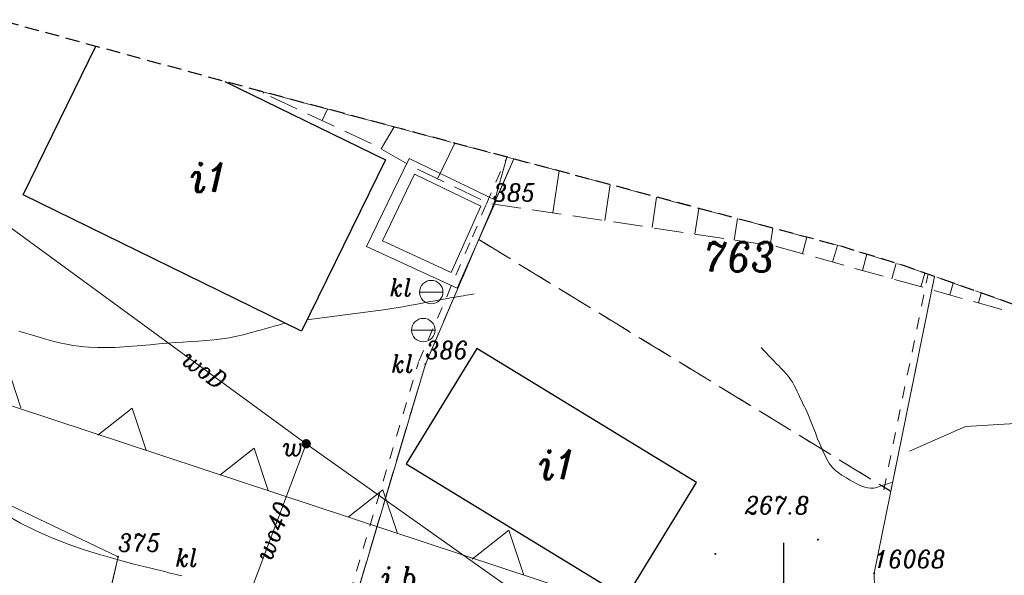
# Model space of a CAD drawing. Header units: metres. Extents: x 7435600 to 7436400, y 5537603 to 5538250.
# Tile 32 of 43: x 7436017 to 7436059, y 5537951 to 5537975. Entities that reach past the tile are written whole.
import ezdxf
from ezdxf.enums import TextEntityAlignment as Align

# ---------------------------------------------------------------- set-up
doc = ezdxf.new("R2010")
doc.units = ezdxf.units.M
doc.header["$MEASUREMENT"] = 0
for name, pattern in [('0.5_0.5', [1, 0.5, -0.5]), ('1.5_0.5', [2, 1.5, -0.5]), ('2', [0.9, 0.6, -0.3]), ('218-500', [1, 0.5, -0.5]), ('219-500', [0]), ('3117-500', [0]), ('mz1.25_0.5', [1.75, 1.25, -0.5])]:
    doc.linetypes.add(name, pattern=pattern)
doc.layers.get('0').update_dxf_attribs({"color": 2, "linetype": 'CONTINUOUS', "lineweight": 5})
doc.layers.add('!ramka', color=2, linetype='CONTINUOUS', lineweight=0)
for name, color, linetype in [('000 Inne (niezydentyfikowane)', 7, 'CONTINUOUS'), ('203-Punkt załamania granicy działki nie stabilizowany', 7, 'CONTINUOUS'), ('203-Punkt załamania granicy działki nie stabilizowany-Atr104', 7, 'CONTINUOUS'), ('211-Nr działki', 7, 'CONTINUOUS'), ('217-Granica konturu klasyfikcyjnego', 7, 'CONTINUOUS'), ('218-Granica użytku', 7, 'CONTINUOUS'), ('218-Granica użytku po granicy działki', 7, 'CONTINUOUS'), ('219-Linia granicy', 7, 'CONTINUOUS'), ('312-Budynek (powierzchnia)', 7, 'CONTINUOUS'), ('312-Numer ewidencyjny budynku-Atr124', 7, 'CONTINUOUS'), ('811-Warstwica ciągła linia', 7, 'CONTINUOUS'), ('inna budowla (powierzchnia)-Atr17', 7, 'CONTINUOUS'), ('murek oporowy (linia)', 7, 'CONTINUOUS'), ('Nieprzekraczalna linia zabudowy', 7, 'CONTINUOUS'), ('ogrodzenie trwałe (linia)', 7, 'CONTINUOUS'), ('osadnik kanalizacji lokalnej (dół Chambeau) (punkt)', 7, 'CONTINUOUS'), ('osadnik kanalizacji lokalnej (dół Chambeau) (punkt)-Atr17', 7, 'CONTINUOUS'), ('przewód wodociągowy (linia)', 7, 'CONTINUOUS'), ('przewód wodociągowy (linia)-Atr1', 7, 'CONTINUOUS'), ('punkt wysokościowy naturalny', 7, 'CONTINUOUS'), ('punkt wysokościowy naturalny-Atr2', 7, 'CONTINUOUS'), ('skarpa nieumocniona (powierzchnia)', 7, 'CONTINUOUS'), ('Wstawianie ramki sekcyjnej z opisem', 7, 'CONTINUOUS'), ('Zakres', 7, 'CONTINUOUS'), ('zasuwa - siec wodociągowa (punkt)', 7, 'CONTINUOUS'), ('zasuwa - siec wodociągowa (punkt)-Atr17', 7, 'CONTINUOUS')]:
    doc.layers.add(name, color=color, linetype=linetype)
doc.styles.get("Standard").update_dxf_attribs({"font": 'italic_1250.shx', "width": 0.75})
doc.linetypes.add('450-500k', pattern='A,2.5,0,[7,ksztalty.shx,S=0.714,R=0,X=0,Y=0],2.5', length=5)
doc.linetypes.add('902-500', pattern='A,3.75,0,[1,ksztalty.shx,S=0.5,R=0,X=0,Y=0],3.75', length=7.5)

# ---------------------------------------------------------------- blocks, each defined once
blk = doc.blocks.new('203')
at = {"linetype": 'Continuous', "lineweight": 0}
h = blk.add_hatch(color=0, dxfattribs=at)
edge = h.paths.add_edge_path()
edge.add_arc((0, 0), 0.045, 0, 360)
blk = doc.blocks.new('US07')
at = {"color": 0, "linetype": 'Continuous', "lineweight": 13}
for q in [(-0.5, 0), (0.5, 0)]:
    blk.add_line((0, 0), q, dxfattribs=at)
blk.add_circle((0, 0), 0.5, dxfattribs=at)
blk = doc.blocks.new('US25')
at = {"linetype": 'Continuous', "lineweight": 0}
h = blk.add_hatch(color=0, dxfattribs=at)
edge = h.paths.add_edge_path()
edge.add_arc((0, 0), 0.2, 0, 360)
blk = doc.blocks.new('PW01')
at = {"linetype": 'Continuous', "lineweight": 13}
h = blk.add_hatch(color=0, dxfattribs=at)
edge = h.paths.add_edge_path()
edge.add_arc((0, 0), 0.045, 0, 360)
blk = doc.blocks.new('RAMKA500K')
at = {"color": 0}
blk.add_line((50, 197.5), (50, 202.5), dxfattribs=at)

msp = doc.modelspace()

# ---------------------------------------------------------------- linework, layer by layer
at = {"layer": '!ramka', "color": 251, "linetype": 'Continuous', "lineweight": 13}
msp.add_3dface([(7435692.445, 5538052.761), (7436192.445, 5538052.761), (7436192.445, 5537747.761), (7435692.445, 5537747.761)], dxfattribs=at)
at = {"layer": '000 Inne (niezydentyfikowane)', "color": 251, "linetype": 'Continuous', "lineweight": 13}
for p, q in [((7436027.81, 5537971.68), (7436027.83, 5537971.723)), ((7436030.32, 5537970.51), (7436030.547, 5537970.996)), ((7436032.84, 5537969.3), (7436033.384, 5537970.237)), ((7436035.24, 5537968.02), (7436035.972, 5537969.545)), ((7436037.64, 5537966.95), (7436038.188, 5537968.953)), ((7436040.15, 5537966.57), (7436040.416, 5537968.356)), ((7436042.37, 5537966.24), (7436042.597, 5537967.773)), ((7436044.38, 5537965.94), (7436044.574, 5537967.245)), ((7436046.21, 5537965.66), (7436046.373, 5537966.763)), ((7436047.88, 5537965.41), (7436048.018, 5537966.323)), ((7436049.42, 5537965.18), (7436049.529, 5537965.919)), ((7436050.79, 5537964.83), (7436050.985, 5537965.53)), ((7436052.08, 5537964.47), (7436052.281, 5537965.183)), ((7436053.35, 5537964.11), (7436053.542, 5537964.803)), ((7436054.6, 5537963.76), (7436054.784, 5537964.42)), ((7436055.84, 5537963.42), (7436056.003, 5537964.004)), ((7436057.07, 5537963.07), (7436057.213, 5537963.575)), ((7436058.3, 5537962.73), (7436058.417, 5537963.148))]:
    msp.add_line(p, q, dxfattribs=at)
at = {"layer": '217-Granica konturu klasyfikcyjnego', "color": 3, "linetype": '1.5_0.5', "lineweight": 13, "flags": 128}
for points in [[(7436038.489, 5537968.872), (7436037.6, 5537966.84)], [(7436037.6, 5537966.84), (7436038.489, 5537968.872)], [(7436037.6, 5537966.84), (7436037, 5537965.43)], [(7436037, 5537965.43), (7436037.6, 5537966.84)], [(7436034.72, 5537960.12), (7436037, 5537965.43)], [(7436037, 5537965.43), (7436054.56, 5537954.69)], [(7436054.56, 5537954.69), (7436056.426, 5537963.854)], [(7436030.64, 5537946.41), (7436034.72, 5537960.12)]]:
    msp.add_lwpolyline(points, dxfattribs=at)
at = {"layer": '218-Granica użytku', "color": 3, "linetype": '218-500', "lineweight": 13, "flags": 128}
for points in [[(7436037, 5537965.43), (7436054.56, 5537954.69)], [(7436054.56, 5537954.69), (7436037, 5537965.43)]]:
    msp.add_lwpolyline(points, dxfattribs=at)
at = {"layer": '218-Granica użytku po granicy działki', "color": 3, "linetype": '0.5_0.5', "lineweight": 13}
for p, q in [((7436037.325, 5537966.96), (7436038.214, 5537968.992)), ((7436038.214, 5537968.992), (7436038.214, 5537968.992)), ((7436038.214, 5537968.992), (7436038.214, 5537968.992)), ((7436036.724, 5537965.548), (7436037.324, 5537966.958)), ((7436037.324, 5537966.958), (7436037.324, 5537966.958)), ((7436037.324, 5537966.958), (7436037.324, 5537966.958)), ((7436037.325, 5537966.96), (7436037.325, 5537966.96)), ((7436037.325, 5537966.96), (7436037.325, 5537966.96)), ((7436034.444, 5537960.238), (7436036.724, 5537965.548)), ((7436036.724, 5537965.548), (7436036.724, 5537965.548)), ((7436036.724, 5537965.548), (7436036.724, 5537965.548)), ((7436036.724, 5537965.548), (7436036.724, 5537965.548)), ((7436036.724, 5537965.548), (7436036.724, 5537965.548)), ((7436054.266, 5537954.75), (7436056.132, 5537963.914)), ((7436056.132, 5537963.914), (7436056.132, 5537963.914)), ((7436056.132, 5537963.914), (7436056.132, 5537963.914)), ((7436030.352, 5537946.496), (7436034.432, 5537960.206)), ((7436034.432, 5537960.206), (7436034.432, 5537960.206)), ((7436034.432, 5537960.206), (7436034.432, 5537960.206)), ((7436034.444, 5537960.238), (7436034.444, 5537960.238)), ((7436034.444, 5537960.238), (7436034.444, 5537960.238)), ((7436054.266, 5537954.75), (7436054.266, 5537954.75)), ((7436054.266, 5537954.75), (7436054.266, 5537954.75))]:
    msp.add_line(p, q, dxfattribs=at)
at = {"layer": '219-Linia granicy', "color": 3, "linetype": '219-500', "lineweight": 13, "flags": 128}
for points in [[(7436038.493, 5537968.871), (7436037.6, 5537966.84)], [(7436037.6, 5537966.84), (7436034.72, 5537960.12)], [(7436056.426, 5537963.854), (7436053.85, 5537951.2)], [(7436034.72, 5537960.12), (7436030.64, 5537946.41)], [(7436014.19, 5537955.44), (7436021.62, 5537951.9)], [(7436021.62, 5537951.9), (7436017.98, 5537936.02)], [(7436054.14, 5537939.35), (7436053.85, 5537951.2)]]:
    msp.add_lwpolyline(points, dxfattribs=at)
at = {"layer": '312-Budynek (powierzchnia)', "color": 251, "linetype": 'Continuous', "lineweight": 25, "flags": 128}
for points in [[(7436017.57, 5537967.34), (7436020.673, 5537973.676)], [(7436026.163, 5537972.178), (7436033.02, 5537968.83)], [(7436033.02, 5537968.83), (7436029.44, 5537961.53)], [(7436029.44, 5537961.53), (7436017.57, 5537967.34)], [(7436036.91, 5537960.79), (7436033.9, 5537955.87)], [(7436046.27, 5537955.07), (7436036.91, 5537960.79)], [(7436033.9, 5537955.87), (7436043.26, 5537950.15)], [(7436043.26, 5537950.15), (7436046.27, 5537955.07)]]:
    msp.add_lwpolyline(points, dxfattribs=at)
at = {"layer": '811-Warstwica ciągła linia', "color": 32, "linetype": 'Continuous', "lineweight": 13, "flags": 128}
for points in [[(7436029.67, 5537962.01), (7436029.996, 5537962.052), (7436030.322, 5537962.094), (7436030.648, 5537962.135), (7436030.974, 5537962.176), (7436031.3, 5537962.217), (7436031.626, 5537962.258), (7436031.952, 5537962.3), (7436032.278, 5537962.342), (7436032.604, 5537962.386), (7436032.93, 5537962.43), (7436033.205, 5537962.47), (7436033.48, 5537962.515), (7436033.754, 5537962.563), (7436034.028, 5537962.613), (7436034.302, 5537962.665), (7436034.575, 5537962.717), (7436034.848, 5537962.77), (7436035.122, 5537962.822), (7436035.396, 5537962.872), (7436035.67, 5537962.92), (7436035.783, 5537962.939), (7436035.896, 5537962.958), (7436036.009, 5537962.977), (7436036.122, 5537962.996), (7436036.235, 5537963.015), (7436036.348, 5537963.034), (7436036.461, 5537963.053), (7436036.574, 5537963.072), (7436036.687, 5537963.091), (7436036.8, 5537963.11)], [(7436017.393, 5537961.525), (7436017.68, 5537961.436), (7436017.967, 5537961.347), (7436018.255, 5537961.261), (7436018.544, 5537961.179), (7436018.833, 5537961.101), (7436019.124, 5537961.03), (7436019.417, 5537960.968), (7436019.711, 5537960.915), (7436019.95, 5537960.88), (7436020.007, 5537960.873), (7436020.377, 5537960.838), (7436020.748, 5537960.821), (7436021.12, 5537960.82), (7436021.493, 5537960.83), (7436021.865, 5537960.851), (7436022.238, 5537960.879), (7436022.611, 5537960.912), (7436022.984, 5537960.947), (7436023.356, 5537960.982), (7436023.67, 5537961.01), (7436023.727, 5537961.015), (7436024.057, 5537961.038), (7436024.387, 5537961.059), (7436024.718, 5537961.078), (7436025.049, 5537961.098), (7436025.379, 5537961.123), (7436025.708, 5537961.153), (7436026.036, 5537961.192), (7436026.361, 5537961.242), (7436026.685, 5537961.306), (7436026.95, 5537961.37), (7436027.006, 5537961.385), (7436027.188, 5537961.434), (7436027.369, 5537961.483), (7436027.55, 5537961.532), (7436027.731, 5537961.582), (7436027.912, 5537961.632), (7436028.093, 5537961.683), (7436028.273, 5537961.733), (7436028.454, 5537961.784), (7436028.635, 5537961.835), (7436028.76, 5537961.87)], [(7436054.63, 5537955.08), (7436054.564, 5537955.058), (7436054.498, 5537955.036), (7436054.432, 5537955.013), (7436054.366, 5537954.991), (7436054.3, 5537954.969), (7436054.234, 5537954.947), (7436054.168, 5537954.925), (7436054.102, 5537954.904), (7436054.036, 5537954.882), (7436053.97, 5537954.86), (7436053.841, 5537954.83), (7436053.711, 5537954.823), (7436053.581, 5537954.836), (7436053.451, 5537954.867), (7436053.32, 5537954.912), (7436053.19, 5537954.969), (7436053.06, 5537955.035), (7436052.93, 5537955.107), (7436052.8, 5537955.183), (7436052.67, 5537955.26), (7436052.572, 5537955.319), (7436052.478, 5537955.378), (7436052.388, 5537955.439), (7436052.302, 5537955.501), (7436052.221, 5537955.567), (7436052.145, 5537955.636), (7436052.073, 5537955.709), (7436052.007, 5537955.787), (7436051.946, 5537955.87), (7436051.89, 5537955.96), (7436051.763, 5537956.199), (7436051.647, 5537956.441), (7436051.541, 5537956.686), (7436051.441, 5537956.933), (7436051.345, 5537957.18), (7436051.249, 5537957.428), (7436051.153, 5537957.675), (7436051.053, 5537957.919), (7436050.946, 5537958.161), (7436050.83, 5537958.4), (7436050.764, 5537958.534), (7436050.7, 5537958.67), (7436050.636, 5537958.807), (7436050.573, 5537958.943), (7436050.507, 5537959.079), (7436050.438, 5537959.212), (7436050.364, 5537959.342), (7436050.284, 5537959.467), (7436050.197, 5537959.587), (7436050.1, 5537959.7), (7436049.994, 5537959.813), (7436049.887, 5537959.926), (7436049.78, 5537960.038), (7436049.673, 5537960.15), (7436049.566, 5537960.261), (7436049.458, 5537960.373), (7436049.351, 5537960.484), (7436049.244, 5537960.596), (7436049.137, 5537960.708), (7436049.03, 5537960.82)], [(7436016.815, 5537953.701), (7436017.465, 5537953.331), (7436018.128, 5537953), (7436018.802, 5537952.704), (7436019.486, 5537952.438), (7436020.179, 5537952.198), (7436020.879, 5537951.979), (7436021.586, 5537951.778), (7436022.298, 5537951.589), (7436023.014, 5537951.409), (7436023.66, 5537951.25), (7436023.732, 5537951.232), (7436024.343, 5537951.088)]]:
    msp.add_lwpolyline(points, dxfattribs=at)
at = {"layer": 'murek oporowy (linia)', "color": 251, "linetype": '450-500k', "lineweight": 13}
for p, q in [((7436032.214, 5537965.129), (7436034.023, 5537968.883)), ((7436034.023, 5537968.883), (7436037.737, 5537967.1)), ((7436037.737, 5537967.1), (7436036.076, 5537963.357)), ((7436036.076, 5537963.357), (7436032.214, 5537965.129))]:
    msp.add_line(p, q, dxfattribs=at)
at = {"layer": 'murek oporowy (linia)', "color": 251, "lineweight": 13}
for p, q in [((7436032.886, 5537965.371), (7436034.257, 5537968.217)), ((7436034.257, 5537968.217), (7436037.083, 5537966.86)), ((7436037.083, 5537966.86), (7436035.824, 5537964.023)), ((7436035.824, 5537964.023), (7436032.886, 5537965.371))]:
    msp.add_line(p, q, dxfattribs=at)
at = {"layer": 'Nieprzekraczalna linia zabudowy', "color": 251, "linetype": '3117-500', "lineweight": 13, "flags": 128}
msp.add_lwpolyline([(7436132.87, 5537917.47), (7436105.98, 5537928.56), (7436069.68, 5537940.95), (7436009.28, 5537960.91), (7435960.76, 5537975.49), (7435944.26, 5537980.85)], dxfattribs=at)
msp.add_lwpolyline([(7436132.87, 5537917.47), (7436105.98, 5537928.56), (7436069.68, 5537940.95), (7436009.28, 5537960.91), (7435960.76, 5537975.49), (7435944.26, 5537980.85)], dxfattribs=at)
msp.add_lwpolyline([(7436132.87, 5537917.47), (7436105.98, 5537928.56), (7436069.68, 5537940.95), (7436009.28, 5537960.91), (7435960.76, 5537975.49), (7435944.26, 5537980.85)], dxfattribs=at)
at = {"layer": 'Nieprzekraczalna linia zabudowy', "color": 251, "linetype": '3117-500', "lineweight": 13, "elevation": 0, "flags": 128}
for points in [[(7436017.476, 5537958.253), (7436016.842, 5537960.176), (7436015.278, 5537958.938)], [(7436022.813, 5537956.441), (7436022.22, 5537958.24), (7436020.758, 5537957.083)], [(7436028.019, 5537954.732), (7436027.427, 5537956.531), (7436025.964, 5537955.373)], [(7436033.524, 5537952.898), (7436032.911, 5537954.761), (7436031.431, 5537953.59)], [(7436038.916, 5537951.109), (7436038.282, 5537953.032), (7436036.718, 5537951.794)]]:
    msp.add_lwpolyline(points, dxfattribs=at)
at = {"layer": 'ogrodzenie trwałe (linia)', "color": 251, "linetype": '902-500', "lineweight": 13, "flags": 128}
for points in [[(7435995.28, 5537963.46), (7435998.2, 5537963.78), (7436008.7, 5537958.31), (7436014.19, 5537955.44), (7436021.62, 5537951.9), (7436017.93, 5537936.28), (7436001.21, 5537941.47)], [(7436060.35, 5537957.61), (7436057.75, 5537957.46), (7436055.35, 5537956.41)]]:
    msp.add_lwpolyline(points, dxfattribs=at)
at = {"layer": 'przewód wodociągowy (linia)', "color": 5, "linetype": 'Continuous', "lineweight": 13, "flags": 128}
for points in [[(7436005.669, 5537977.772), (7436014.39, 5537967.87), (7436029.64, 5537956.72), (7436039.92, 5537949.42)], [(7436029.64, 5537956.72), (7436026.25, 5537947.72)]]:
    msp.add_lwpolyline(points, dxfattribs=at)
at = {"layer": 'skarpa nieumocniona (powierzchnia)', "color": 251, "linetype": 'mz1.25_0.5', "lineweight": 13, "flags": 128}
msp.add_lwpolyline([(7436027.84, 5537971.72), (7436052.48, 5537965.13), (7436055.14, 5537964.31), (7436062.9, 5537961.56), (7436062.4, 5537961.58), (7436049.68, 5537965.14), (7436037.41, 5537966.98), (7436034.14, 5537968.55), (7436032.6, 5537969.44), (7436027.58, 5537971.79)], close=True, dxfattribs=at)
at = {"layer": 'Zakres', "color": 5, "linetype": '2', "lineweight": 30, "flags": 128}
msp.add_lwpolyline([(7435791.95, 5538004.83), (7435788.55, 5537993.08), (7435787.96, 5537986.53), (7435787.35, 5537979.77), (7435791.23, 5537966.98), (7435799.62, 5537956.58), (7435811.29, 5537950.08), (7435839.35, 5537940.91), (7435847.93, 5537935.74), (7435857.59, 5537931.73), (7435868.01, 5537930.77), (7435873.84, 5537931.1), (7435927.63, 5537913.78), (7435934.32, 5537910.49), (7435948.84, 5537901.62), (7435957.74, 5537897.76), (7436015.82, 5537881.67), (7436056.09, 5537869.29), (7436058.12, 5537868.73), (7436082.82, 5537862.73), (7436097.96, 5537862.42), (7436111.81, 5537868.54), (7436121.78, 5537879.94), (7436129.89, 5537894.76), (7436134.11, 5537909.18), (7436131.89, 5537924.04), (7436123.64, 5537936.6), (7436110.88, 5537944.55), (7436055.14, 5537964.31), (7436052.48, 5537965.13), (7436027.84, 5537971.72), (7435999.56, 5537979.44), (7435995.34, 5537981.24), (7435974.61, 5537991.35), (7435974.21, 5537991.54), (7435952.34, 5538001.86), (7435940.13, 5538005.1), (7435927.06, 5538006.13), (7435886.07, 5538018.53), (7435885.05, 5538018.82), (7435855.64, 5538026.76), (7435837.67, 5538033.11), (7435824.44, 5538035.07), (7435811.44, 5538031.93), (7435800.57, 5538024.15), (7435795.41, 5538016.01), (7435793.41, 5538012.85)], close=True, dxfattribs=at)

# ---------------------------------------------------------------- block references
at = {"layer": '203-Punkt załamania granicy działki nie stabilizowany', "color": 3, "linetype": 'Continuous', "lineweight": 13}
for p in [(7436037.6, 5537966.84), (7436034.72, 5537960.12), (7436021.62, 5537951.9), (7436053.85, 5537951.2)]:
    msp.add_blockref('203', p, dxfattribs=at)
at = {"layer": 'osadnik kanalizacji lokalnej (dół Chambeau) (punkt)', "color": 251, "linetype": 'Continuous', "lineweight": 13}
for p in [(7436034.97, 5537963.19), (7436034.63, 5537961.57)]:
    msp.add_blockref('US07', p, dxfattribs=at)
at = {"layer": 'punkt wysokościowy naturalny', "color": 251, "linetype": 'Continuous', "lineweight": 13}
for p in [(7436051.45, 5537952.63), (7436047.08, 5537952.02)]:
    msp.add_blockref('PW01', p, dxfattribs=at)
at = {"layer": 'Wstawianie ramki sekcyjnej z opisem', "color": 251, "linetype": 'Continuous', "lineweight": 13}
msp.add_blockref('RAMKA500K', (7436000, 5537750), dxfattribs=at)
at = {"layer": 'zasuwa - siec wodociągowa (punkt)', "color": 251, "linetype": 'Continuous', "lineweight": 13}
msp.add_blockref('US25', (7436029.64, 5537956.72), dxfattribs=at)

# ---------------------------------------------------------------- texts
at = {"layer": '203-Punkt załamania granicy działki nie stabilizowany-Atr104', "color": 251, "lineweight": 13, "width": 0.9}
for s, p in [('385', (7436037.6, 5537966.84)), ('386', (7436034.72, 5537960.12)), ('375', (7436021.62, 5537951.9)), ('16068', (7436053.85, 5537951.2))]:
    msp.add_text(s, height=0.75, dxfattribs=at).set_placement(p, align=Align.BOTTOM_LEFT)
at = {"layer": '211-Nr działki', "color": 3, "linetype": 'Continuous', "lineweight": 13, "width": 0.9}
msp.add_text('763', height=1.25, dxfattribs=at).set_placement((7436046.59, 5537964.07))
at = {"layer": '312-Numer ewidencyjny budynku-Atr124', "color": 251, "lineweight": 13, "width": 0.9}
for p in [(7436025.53, 5537968.09), (7436040.39, 5537955.83)]:
    msp.add_text('i1', height=1.25, dxfattribs=at).set_placement(p, align=Align.MIDDLE_CENTER)
at = {"layer": 'inna budowla (powierzchnia)-Atr17', "color": 251, "lineweight": 13, "width": 0.9}
msp.add_text('i.b.', height=0.9, dxfattribs=at).set_placement((7436032.85, 5537950.57))
at = {"layer": 'osadnik kanalizacji lokalnej (dół Chambeau) (punkt)-Atr17', "color": 251, "lineweight": 13, "width": 0.9}
for p in [(7436033.2, 5537963.01), (7436033.27, 5537959.76), (7436024.07, 5537951.48)]:
    msp.add_text('kl', height=0.75, dxfattribs=at).set_placement(p)
at = {"layer": 'przewód wodociągowy (linia)-Atr1', "color": 5, "lineweight": 13, "width": 0.9}
for s, rotation, p in [('woD', -36.173, (7436024.48, 5537960.49)), ('wo40', 69.373, (7436027.78, 5537951.79))]:
    msp.add_text(s, height=0.75, rotation=rotation, dxfattribs=at).set_placement(p, align=Align.MIDDLE_LEFT)
at = {"layer": 'punkt wysokościowy naturalny-Atr2', "color": 251, "lineweight": 13, "width": 0.9}
msp.add_text('267.8', height=0.75, dxfattribs=at).set_placement((7436048.34, 5537953.72))
at = {"layer": 'zasuwa - siec wodociągowa (punkt)-Atr17', "color": 251, "lineweight": 13, "width": 0.9}
msp.add_text('w', height=0.75, dxfattribs=at).set_placement((7436028.64, 5537956.21))

doc.saveas('drawing.dxf')
